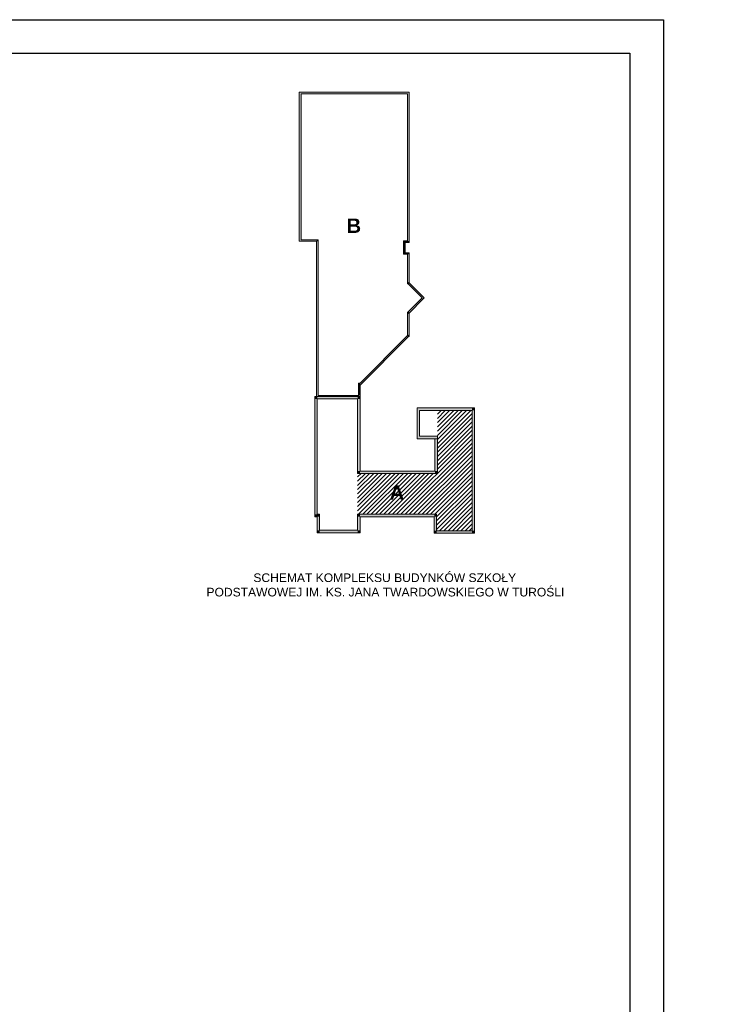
# Model space of a CAD drawing. Header units: millimetres. Extents: x 2263 to 12009, y 1338 to 5538.
# Tile 75 of 78: x 7121 to 8561, y 3487 to 5538. Entities that reach past the tile are written whole.
import ezdxf

# ---------------------------------------------------------------- set-up
doc = ezdxf.new("R2010")
doc.units = ezdxf.units.MM
doc.layers.add('A_opisy', color=81, linetype='Continuous', lineweight=13)
doc.layers.add('Konstrukcja - Ściany zew', color=7, linetype='Continuous')
doc.layers.add('Opisy - Teksty', color=7, linetype='Continuous')
doc.styles.get("Standard").update_dxf_attribs({"font": 'arial.ttf'})
doc.styles.add('STYL_AUTOMATYCZNY_1', font='arial.ttf')

# ---------------------------------------------------------------- blocks, each defined once
blk = doc.blocks.new('Ściana_78_1', base_point=(29954, 22165))
at = {"layer": 'Konstrukcja - Ściany zew', "linetype": 'Continuous', "lineweight": 0, "true_color": 0x000000}
for points in [[(29954, 22165), (30005, 22216), (29954, 22216)], [(29954, 22165), (30005, 22165), (30005, 22216)], [(30005, 20665), (30005, 22165), (29954, 22165), (29954, 20665)], [(30005, 20665), (29954, 20614), (30005, 20614)], [(29954, 20665), (29954, 20614), (30005, 20665)]]:
    blk.add_hatch(color=18, dxfattribs=at).paths.add_polyline_path(points)
at = {"layer": 'Konstrukcja - Ściany zew', "color": 7, "linetype": 'Continuous', "lineweight": 15, "flags": 128}
for points in [[(30005, 22216), (29954, 22216)], [(29954, 22165), (29954, 20614)], [(30005, 20665), (30005, 22216)], [(29954, 20614), (30005, 20614)]]:
    blk.add_lwpolyline(points, dxfattribs=at)
blk = doc.blocks.new('Ściana_79_1', base_point=(29954, 19431))
at = {"layer": 'Konstrukcja - Ściany zew', "linetype": 'Continuous', "lineweight": 0, "true_color": 0x000000}
for points in [[(29163, 19431), (29112, 19431), (29112, 19380)], [(29163, 19431), (29112, 19380), (29163, 19380)], [(29163, 19380), (29954, 19380), (29954, 19431), (29163, 19431)], [(30005, 19431), (29954, 19431), (30005, 19380)], [(29954, 19431), (29954, 19380), (30005, 19380)]]:
    blk.add_hatch(color=18, dxfattribs=at).paths.add_polyline_path(points)
at = {"layer": 'Konstrukcja - Ściany zew', "color": 7, "linetype": 'Continuous', "lineweight": 15, "flags": 128}
for points in [[(29112, 19380), (29112, 19431)], [(29112, 19380), (30005, 19380)], [(29954, 19431), (29163, 19431)], [(30005, 19380), (30005, 19431)]]:
    blk.add_lwpolyline(points, dxfattribs=at)
blk = doc.blocks.new('Ściana_80_1', base_point=(29163, 19431))
at = {"layer": 'Konstrukcja - Ściany zew', "linetype": 'Continuous', "lineweight": 0, "true_color": 0x000000}
for points in [[(29112, 19712), (29163, 19763), (29112, 19763)], [(29112, 19712), (29163, 19712), (29163, 19763)], [(29112, 19712), (29112, 19431), (29163, 19431), (29163, 19712)]]:
    blk.add_hatch(color=18, dxfattribs=at).paths.add_polyline_path(points)
at = {"layer": 'Konstrukcja - Ściany zew', "color": 7, "linetype": 'Continuous', "lineweight": 15, "flags": 128}
for points in [[(29163, 19763), (29112, 19763)], [(29112, 19712), (29112, 19431)], [(29163, 19431), (29163, 19763)]]:
    blk.add_lwpolyline(points, dxfattribs=at)
blk = doc.blocks.new('Ściana_81_1', base_point=(29954, 19763))
at = {"layer": 'Konstrukcja - Ściany zew', "linetype": 'Continuous', "lineweight": 0, "true_color": 0x000000}
for points in [[(30005, 19712), (29954, 19763), (29954, 19712)], [(29954, 19763), (30005, 19712), (30005, 19763)], [(31550, 19763), (30005, 19763), (30005, 19712), (31550, 19712)], [(31550, 19712), (31601, 19712), (31601, 19763)], [(31550, 19763), (31550, 19712), (31601, 19763)]]:
    blk.add_hatch(color=18, dxfattribs=at).paths.add_polyline_path(points)
at = {"layer": 'Konstrukcja - Ściany zew', "color": 7, "linetype": 'Continuous', "lineweight": 15, "flags": 128}
for points in [[(29954, 19763), (29954, 19712)], [(31601, 19763), (29954, 19763)], [(30005, 19712), (31550, 19712)], [(31601, 19763), (31601, 19712)]]:
    blk.add_lwpolyline(points, dxfattribs=at)
blk = doc.blocks.new('Ściana_82_1', base_point=(29954, 19763))
at = {"layer": 'Konstrukcja - Ściany zew', "linetype": 'Continuous', "lineweight": 0, "true_color": 0x000000}
blk.add_hatch(color=18, dxfattribs=at).paths.add_polyline_path([(30005, 19431), (30005, 19712), (29954, 19712), (29954, 19431)])
at = {"layer": 'Konstrukcja - Ściany zew', "color": 7, "linetype": 'Continuous', "lineweight": 15, "flags": 128}
for points in [[(29954, 19712), (29954, 19431)], [(30005, 19431), (30005, 19712)]]:
    blk.add_lwpolyline(points, dxfattribs=at)
blk = doc.blocks.new('Ściana_83_1', base_point=(29954, 22165))
at = {"layer": 'Konstrukcja - Ściany zew', "linetype": 'Continuous', "lineweight": 0, "true_color": 0x000000}
for points in [[(29112, 22165), (29061, 22216), (29061, 22165)], [(29112, 22216), (29061, 22216), (29112, 22165)], [(29112, 22165), (29954, 22165), (29954, 22216), (29112, 22216)]]:
    blk.add_hatch(color=18, dxfattribs=at).paths.add_polyline_path(points)
at = {"layer": 'Konstrukcja - Ściany zew', "color": 7, "linetype": 'Continuous', "lineweight": 15, "flags": 128}
for points in [[(29061, 22216), (29061, 22165)], [(29954, 22216), (29061, 22216)], [(29112, 22165), (29954, 22165)]]:
    blk.add_lwpolyline(points, dxfattribs=at)
blk = doc.blocks.new('Ściana_84_1', base_point=(29112, 22165))
at = {"layer": 'Konstrukcja - Ściany zew', "linetype": 'Continuous', "lineweight": 0, "true_color": 0x000000}
blk.add_hatch(color=18, dxfattribs=at).paths.add_polyline_path([(29061, 22165), (29061, 19763), (29112, 19763), (29112, 22165)])
at = {"layer": 'Konstrukcja - Ściany zew', "color": 7, "linetype": 'Continuous', "lineweight": 15, "flags": 128}
for points in [[(29061, 22165), (29061, 19763)], [(29112, 19763), (29112, 22165)]]:
    blk.add_lwpolyline(points, dxfattribs=at)
blk = doc.blocks.new('Ściana_85_1', base_point=(31550, 19763))
at = {"layer": 'Konstrukcja - Ściany zew', "linetype": 'Continuous', "lineweight": 0, "true_color": 0x000000}
for points in [[(31601, 19422), (31601, 19712), (31550, 19712), (31550, 19422)], [(31601, 19422), (31550, 19371), (31601, 19371)], [(31550, 19422), (31550, 19371), (31601, 19422)]]:
    blk.add_hatch(color=18, dxfattribs=at).paths.add_polyline_path(points)
at = {"layer": 'Konstrukcja - Ściany zew', "color": 7, "linetype": 'Continuous', "lineweight": 15, "flags": 128}
for points in [[(31550, 19712), (31550, 19371)], [(31601, 19422), (31601, 19712)], [(31550, 19371), (31601, 19371)]]:
    blk.add_lwpolyline(points, dxfattribs=at)
blk = doc.blocks.new('Ściana_86_1', base_point=(29163, 19763))
at = {"layer": 'Konstrukcja - Ściany zew', "linetype": 'Continuous', "lineweight": 0, "true_color": 0x000000}
blk.add_hatch(color=18, dxfattribs=at).paths.add_polyline_path([(29112, 19763), (29061, 19763), (29061, 19712), (29112, 19712)])
at = {"layer": 'Konstrukcja - Ściany zew', "color": 7, "linetype": 'Continuous', "lineweight": 15, "flags": 128}
for points in [[(29061, 19763), (29061, 19712)], [(29061, 19712), (29112, 19712)]]:
    blk.add_lwpolyline(points, dxfattribs=at)
blk = doc.blocks.new('Ściana_87_1', base_point=(31550, 19371))
at = {"layer": 'Konstrukcja - Ściany zew', "linetype": 'Continuous', "lineweight": 0, "true_color": 0x000000}
for points in [[(32339, 19422), (31601, 19422), (31601, 19371), (32339, 19371)], [(32339, 19422), (32390, 19371), (32390, 19422)], [(32339, 19371), (32390, 19371), (32339, 19422)]]:
    blk.add_hatch(color=18, dxfattribs=at).paths.add_polyline_path(points)
at = {"layer": 'Konstrukcja - Ściany zew', "color": 7, "linetype": 'Continuous', "lineweight": 15, "flags": 128}
for points in [[(32339, 19422), (31601, 19422)], [(31601, 19371), (32390, 19371)], [(32390, 19371), (32390, 19422)]]:
    blk.add_lwpolyline(points, dxfattribs=at)
blk = doc.blocks.new('Ściana_88_1', base_point=(32339, 19371))
at = {"layer": 'Konstrukcja - Ściany zew', "linetype": 'Continuous', "lineweight": 0, "true_color": 0x000000}
for points in [[(32339, 21928), (32390, 21979), (32339, 21979)], [(32339, 21928), (32390, 21928), (32390, 21979)], [(32339, 21928), (32339, 19422), (32390, 19422), (32390, 21928)]]:
    blk.add_hatch(color=18, dxfattribs=at).paths.add_polyline_path(points)
at = {"layer": 'Konstrukcja - Ściany zew', "color": 7, "linetype": 'Continuous', "lineweight": 15, "flags": 128}
for points in [[(32390, 21979), (32339, 21979)], [(32390, 19422), (32390, 21979)], [(32339, 21928), (32339, 19422)]]:
    blk.add_lwpolyline(points, dxfattribs=at)
blk = doc.blocks.new('Ściana_89_1', base_point=(29954, 20614))
at = {"layer": 'Konstrukcja - Ściany zew', "linetype": 'Continuous', "lineweight": 0, "true_color": 0x000000}
for points in [[(31565, 20665), (30005, 20665), (30005, 20614), (31565, 20614)], [(31616, 20665), (31565, 20665), (31616, 20614)], [(31565, 20614), (31616, 20614), (31565, 20665)]]:
    blk.add_hatch(color=18, dxfattribs=at).paths.add_polyline_path(points)
at = {"layer": 'Konstrukcja - Ściany zew', "color": 7, "linetype": 'Continuous', "lineweight": 15, "flags": 128}
for points in [[(31565, 20665), (30005, 20665)], [(30005, 20614), (31616, 20614)], [(31616, 20614), (31616, 20665)]]:
    blk.add_lwpolyline(points, dxfattribs=at)
blk = doc.blocks.new('Ściana_90_1', base_point=(32339, 21928))
at = {"layer": 'Konstrukcja - Ściany zew', "linetype": 'Continuous', "lineweight": 0, "true_color": 0x000000}
blk.add_hatch(color=18, dxfattribs=at).paths.add_polyline_path([(32339, 21979), (31195, 21979), (31195, 21928), (32339, 21928)])
at = {"layer": 'Konstrukcja - Ściany zew', "color": 7, "linetype": 'Continuous', "lineweight": 15, "flags": 128}
for points in [[(32339, 21979), (31195, 21979)], [(31195, 21979), (31195, 21928)], [(31246, 21928), (32339, 21928)]]:
    blk.add_lwpolyline(points, dxfattribs=at)
blk = doc.blocks.new('Ściana_91_1', base_point=(31616, 21338))
at = {"layer": 'Konstrukcja - Ściany zew', "linetype": 'Continuous', "lineweight": 0, "true_color": 0x000000}
blk.add_hatch(color=18, dxfattribs=at).paths.add_polyline_path([(31616, 20665), (31616, 21338), (31565, 21338), (31565, 20665)])
at = {"layer": 'Konstrukcja - Ściany zew', "color": 7, "linetype": 'Continuous', "lineweight": 15, "flags": 128}
for points in [[(31565, 21338), (31565, 20665)], [(31565, 21338), (31616, 21338)], [(31616, 20665), (31616, 21338)]]:
    blk.add_lwpolyline(points, dxfattribs=at)
blk = doc.blocks.new('Ściana_92_1', base_point=(30005, 22240))
at = {"layer": 'Konstrukcja - Ściany zew', "linetype": 'Continuous', "lineweight": 0, "true_color": 0x000000}
blk.add_hatch(color=18, dxfattribs=at).paths.add_polyline_path([(30005, 22240), (29099, 22240), (29099, 22219), (30005, 22219)])
at = {"layer": 'Konstrukcja - Ściany zew', "color": 7, "linetype": 'Continuous', "lineweight": 15, "flags": 128}
for points in [[(29099, 22240), (29099, 22219)], [(29099, 22219), (30005, 22219)], [(29976, 22240), (29129, 22240)], [(30005, 22219), (30005, 22240)]]:
    blk.add_lwpolyline(points, dxfattribs=at)
blk = doc.blocks.new('Ściana_93_1', base_point=(29976, 22493))
at = {"layer": 'Konstrukcja - Ściany zew', "linetype": 'Continuous', "lineweight": 0, "true_color": 0x000000}
blk.add_hatch(color=18, dxfattribs=at).paths.add_polyline_path([(29976, 22493), (29976, 22240), (30005, 22240), (30005, 22493)])
at = {"layer": 'Konstrukcja - Ściany zew', "color": 7, "linetype": 'Continuous', "lineweight": 15, "flags": 128}
for points in [[(29976, 22493), (29976, 22240)], [(30005, 22493), (29976, 22493)], [(30005, 22240), (30005, 22452)]]:
    blk.add_lwpolyline(points, dxfattribs=at)
blk = doc.blocks.new('Ściana_94_1', base_point=(29129, 22240))
at = {"layer": 'Konstrukcja - Ściany zew', "linetype": 'Continuous', "lineweight": 0, "true_color": 0x000000}
for points in [[(29099, 25450), (29129, 25480), (29099, 25480)], [(29099, 25450), (29129, 25450), (29129, 25480)], [(29099, 25450), (29099, 22240), (29129, 22240), (29129, 25450)]]:
    blk.add_hatch(color=18, dxfattribs=at).paths.add_polyline_path(points)
at = {"layer": 'Konstrukcja - Ściany zew', "color": 7, "linetype": 'Continuous', "lineweight": 15, "flags": 128}
for points in [[(29129, 25480), (29099, 25480)], [(29099, 25450), (29099, 22240)], [(29129, 22240), (29129, 25480)]]:
    blk.add_lwpolyline(points, dxfattribs=at)
blk = doc.blocks.new('Ściana_95_1', base_point=(29129, 25480))
at = {"layer": 'Konstrukcja - Ściany zew', "linetype": 'Continuous', "lineweight": 0, "true_color": 0x000000}
blk.add_hatch(color=18, dxfattribs=at).paths.add_polyline_path([(29099, 25480), (28735, 25480), (28735, 25450), (29099, 25450)])
at = {"layer": 'Konstrukcja - Ściany zew', "color": 7, "linetype": 'Continuous', "lineweight": 15, "flags": 128}
for points in [[(28735, 25480), (28735, 25450)], [(28735, 25450), (29099, 25450)], [(29099, 25480), (28778, 25480)]]:
    blk.add_lwpolyline(points, dxfattribs=at)
blk = doc.blocks.new('Ściana_96_1', base_point=(28778, 25480))
at = {"layer": 'Konstrukcja - Ściany zew', "linetype": 'Continuous', "lineweight": 0, "true_color": 0x000000}
blk.add_hatch(color=18, dxfattribs=at).paths.add_polyline_path([(28778, 25480), (28778, 28553), (28735, 28553), (28735, 25480)])
at = {"layer": 'Konstrukcja - Ściany zew', "color": 7, "linetype": 'Continuous', "lineweight": 15, "flags": 128}
for points in [[(28778, 28553), (28735, 28553)], [(28735, 28553), (28735, 25480)], [(28778, 25480), (28778, 28523)]]:
    blk.add_lwpolyline(points, dxfattribs=at)
blk = doc.blocks.new('Ściana_97_1', base_point=(28778, 28523))
at = {"layer": 'Konstrukcja - Ściany zew', "linetype": 'Continuous', "lineweight": 0, "true_color": 0x000000}
blk.add_hatch(color=18, dxfattribs=at).paths.add_polyline_path([(28778, 28523), (31027, 28523), (31027, 28553), (28778, 28553)])
at = {"layer": 'Konstrukcja - Ściany zew', "color": 7, "linetype": 'Continuous', "lineweight": 15, "flags": 128}
for points in [[(31027, 28553), (28778, 28553)], [(28778, 28523), (30997, 28523)], [(31027, 28523), (31027, 28553)]]:
    blk.add_lwpolyline(points, dxfattribs=at)
blk = doc.blocks.new('Ściana_98_1', base_point=(30997, 28523))
at = {"layer": 'Konstrukcja - Ściany zew', "linetype": 'Continuous', "lineweight": 0, "true_color": 0x000000}
for points in [[(31027, 25457), (31027, 28523), (30997, 28523), (30997, 25457)], [(30997, 25427), (31027, 25427), (30997, 25457)], [(31027, 25457), (30997, 25457), (31027, 25427)]]:
    blk.add_hatch(color=18, dxfattribs=at).paths.add_polyline_path(points)
at = {"layer": 'Konstrukcja - Ściany zew', "color": 7, "linetype": 'Continuous', "lineweight": 15, "flags": 128}
for points in [[(30997, 28523), (30997, 25457)], [(31027, 25427), (31027, 28523)], [(31027, 25427), (30997, 25427)]]:
    blk.add_lwpolyline(points, dxfattribs=at)
blk = doc.blocks.new('Ściana_99_1', base_point=(30997, 25427))
at = {"layer": 'Konstrukcja - Ściany zew', "linetype": 'Continuous', "lineweight": 0, "true_color": 0x000000}
for points in [[(30942, 25427), (30912, 25457), (30912, 25427)], [(30912, 25457), (30942, 25427), (30942, 25457)], [(30997, 25457), (30942, 25457), (30942, 25427), (30997, 25427)]]:
    blk.add_hatch(color=18, dxfattribs=at).paths.add_polyline_path(points)
at = {"layer": 'Konstrukcja - Ściany zew', "color": 7, "linetype": 'Continuous', "lineweight": 15, "flags": 128}
for points in [[(30912, 25457), (30912, 25427)], [(30997, 25457), (30912, 25457)], [(30942, 25427), (30997, 25427)]]:
    blk.add_lwpolyline(points, dxfattribs=at)
blk = doc.blocks.new('Ściana_100_1', base_point=(30912, 25427))
at = {"layer": 'Konstrukcja - Ściany zew', "linetype": 'Continuous', "lineweight": 0, "true_color": 0x000000}
for points in [[(30942, 25209), (30942, 25427), (30912, 25427), (30912, 25209)], [(30942, 25209), (30912, 25179), (30942, 25179)], [(30912, 25209), (30912, 25179), (30942, 25209)]]:
    blk.add_hatch(color=18, dxfattribs=at).paths.add_polyline_path(points)
at = {"layer": 'Konstrukcja - Ściany zew', "color": 7, "linetype": 'Continuous', "lineweight": 15, "flags": 128}
for points in [[(30912, 25427), (30912, 25179)], [(30942, 25209), (30942, 25427)], [(30912, 25179), (30942, 25179)]]:
    blk.add_lwpolyline(points, dxfattribs=at)
blk = doc.blocks.new('Ściana_101_1', base_point=(30912, 25179))
at = {"layer": 'Konstrukcja - Ściany zew', "linetype": 'Continuous', "lineweight": 0, "true_color": 0x000000}
blk.add_hatch(color=18, dxfattribs=at).paths.add_polyline_path([(30942, 25179), (31027, 25179), (31027, 25209), (30942, 25209)])
at = {"layer": 'Konstrukcja - Ściany zew', "color": 7, "linetype": 'Continuous', "lineweight": 15, "flags": 128}
for points in [[(31027, 25209), (30942, 25209)], [(30942, 25179), (30997, 25179)], [(31027, 25179), (31027, 25209)]]:
    blk.add_lwpolyline(points, dxfattribs=at)
blk = doc.blocks.new('Ściana_102_1', base_point=(30997, 25179))
at = {"layer": 'Konstrukcja - Ściany zew', "linetype": 'Continuous', "lineweight": 0, "true_color": 0x000000}
for points in [[(31027, 24585), (31027, 25179), (30997, 25179), (30997, 24615)], [(30997, 24615), (30997, 24573), (31027, 24585)], [(30997, 24573), (31027, 24543), (31027, 24585)]]:
    blk.add_hatch(color=18, dxfattribs=at).paths.add_polyline_path(points)
at = {"layer": 'Konstrukcja - Ściany zew', "color": 7, "linetype": 'Continuous', "lineweight": 15, "flags": 128}
for points in [[(30997, 25179), (30997, 24573)], [(31027, 24585), (31027, 25179)], [(30997, 24573), (31027, 24543)]]:
    blk.add_lwpolyline(points, dxfattribs=at)
blk = doc.blocks.new('Ściana_103_1', base_point=(30997, 24573))
at = {"layer": 'Konstrukcja - Ściany zew', "linetype": 'Continuous', "lineweight": 0, "true_color": 0x000000}
blk.add_hatch(color=18, dxfattribs=at).paths.add_polyline_path([(31027, 24585), (31027, 24543), (31320, 24250), (31341, 24271)])
at = {"layer": 'Konstrukcja - Ściany zew', "color": 7, "linetype": 'Continuous', "lineweight": 15, "flags": 128}
for points in [[(31341, 24271), (31027, 24585)], [(31027, 24543), (31299, 24271)], [(31320, 24250), (31341, 24271)]]:
    blk.add_lwpolyline(points, dxfattribs=at)
blk = doc.blocks.new('Ściana_104_1', base_point=(31299, 24271))
at = {"layer": 'Konstrukcja - Ściany zew', "linetype": 'Continuous', "lineweight": 0, "true_color": 0x000000}
for points in [[(31027, 23956), (31320, 24250), (31299, 24271), (31027, 23999)], [(31027, 23999), (30997, 23969), (31027, 23956)], [(31027, 23956), (30997, 23969), (30997, 23927)]]:
    blk.add_hatch(color=18, dxfattribs=at).paths.add_polyline_path(points)
at = {"layer": 'Konstrukcja - Ściany zew', "color": 7, "linetype": 'Continuous', "lineweight": 15, "flags": 128}
for points in [[(31299, 24271), (30997, 23969)], [(31027, 23956), (31320, 24250)], [(30997, 23969), (30997, 23927)]]:
    blk.add_lwpolyline(points, dxfattribs=at)
blk = doc.blocks.new('Ściana_105_1', base_point=(30997, 23969))
at = {"layer": 'Konstrukcja - Ściany zew', "linetype": 'Continuous', "lineweight": 0, "true_color": 0x000000}
for points in [[(31027, 23515), (31027, 23956), (30997, 23927), (30997, 23486)], [(31027, 23515), (30997, 23486), (31027, 23473)], [(30997, 23486), (30997, 23443), (31027, 23473)]]:
    blk.add_hatch(color=18, dxfattribs=at).paths.add_polyline_path(points)
at = {"layer": 'Konstrukcja - Ściany zew', "color": 7, "linetype": 'Continuous', "lineweight": 15, "flags": 128}
for points in [[(30997, 23927), (30997, 23486)], [(31027, 23473), (31027, 23956)], [(31027, 23473), (30997, 23443)]]:
    blk.add_lwpolyline(points, dxfattribs=at)
blk = doc.blocks.new('Ściana_106_1', base_point=(30997, 23486))
at = {"layer": 'Konstrukcja - Ściany zew', "linetype": 'Continuous', "lineweight": 0, "true_color": 0x000000}
blk.add_hatch(color=18, dxfattribs=at).paths.add_polyline_path([(30997, 23486), (30005, 22494), (30005, 22452), (30997, 23443)])
at = {"layer": 'Konstrukcja - Ściany zew', "color": 7, "linetype": 'Continuous', "lineweight": 15, "flags": 128}
for points in [[(30997, 23486), (30005, 22494)], [(30005, 22452), (30997, 23443)], [(30005, 22494), (30005, 22493)]]:
    blk.add_lwpolyline(points, dxfattribs=at)
blk = doc.blocks.new('Ściana_145_1', base_point=(31616, 21389))
at = {"layer": 'Konstrukcja - Ściany zew', "linetype": 'Continuous', "lineweight": 0, "true_color": 0x000000}
blk.add_hatch(color=18, dxfattribs=at).paths.add_polyline_path([(31616, 21389), (31195, 21389), (31195, 21338), (31616, 21338)])
at = {"layer": 'Konstrukcja - Ściany zew', "color": 7, "linetype": 'Continuous', "lineweight": 15, "flags": 128}
for points in [[(31195, 21389), (31195, 21338)], [(31195, 21338), (31616, 21338)], [(31616, 21389), (31246, 21389)], [(31616, 21338), (31616, 21389)]]:
    blk.add_lwpolyline(points, dxfattribs=at)
blk = doc.blocks.new('Ściana_146_1', base_point=(31246, 21389))
at = {"layer": 'Konstrukcja - Ściany zew', "linetype": 'Continuous', "lineweight": 0, "true_color": 0x000000}
blk.add_hatch(color=18, dxfattribs=at).paths.add_polyline_path([(31246, 21389), (31246, 21928), (31195, 21928), (31195, 21389)])
at = {"layer": 'Konstrukcja - Ściany zew', "color": 7, "linetype": 'Continuous', "lineweight": 15, "flags": 128}
for points in [[(31195, 21928), (31195, 21389)], [(31246, 21389), (31246, 21928)]]:
    blk.add_lwpolyline(points, dxfattribs=at)

msp = doc.modelspace()

# ---------------------------------------------------------------- hatches: boundary and pattern name
at = {"layer": 'Konstrukcja - Ściany zew', "linetype": 'ByBlock', "lineweight": 25}
h = msp.add_hatch(dxfattribs=at)
h.set_pattern_fill('ANSI31', color=0, scale=50)
h.set_pattern_definition([(45, (30151.8984, -788.9404), (-4.4194174, 4.4194174), [])])
h.paths.add_polyline_path([(7825.50378, 4592.79605), (7825.50378, 4507.67754), (7990.12298, 4507.67754), (7990.12298, 4473.63014), (8064.00584, 4473.63014), (8064.00584, 4724.16591), (7991.65511, 4724.16591), (7991.65511, 4592.79605)])

# ---------------------------------------------------------------- linework, layer by layer
at = {"layer": 'A_opisy', "color": 0, "linetype": 'ByBlock', "lineweight": 25}
for points in [[(2263.16386, 5537.85272), (8463.16386, 5537.85272), (8463.16386, 1337.85272), (2263.16386, 1337.85272)], [(2463.16386, 5467.85272), (8393.16386, 5467.85272), (8393.16386, 1407.85272), (2463.16386, 1407.85272)]]:
    msp.add_lwpolyline(points, close=True, dxfattribs=at)

# ---------------------------------------------------------------- block references
at = {"layer": 'Konstrukcja - Ściany zew', "color": 0, "linetype": 'ByBlock', "lineweight": 25, "xscale": 0.1, "yscale": 0.1, "zscale": 0.1}
for name, p in [('Ściana_96_1', (7707.8265, 5079.3444)), ('Ściana_97_1', (7707.8265, 5383.70848)), ('Ściana_98_1', (7929.76132, 5383.70848)), ('Ściana_95_1', (7742.93883, 5079.3444)), ('Ściana_94_1', (7742.93883, 4755.3724)), ('Ściana_99_1', (7929.76132, 5074.06314)), ('Ściana_100_1', (7921.23963, 5074.06314)), ('Ściana_101_1', (7921.23963, 5049.32098)), ('Ściana_102_1', (7929.75017, 5049.32098)), ('Ściana_103_1', (7929.75017, 4988.6668)), ('Ściana_104_1', (7959.95663, 4958.46035)), ('Ściana_105_1', (7929.75798, 4928.2617)), ('Ściana_106_1', (7929.75798, 4879.93563)), ('Ściana_93_1', (7827.63175, 4780.72608)), ('Ściana_83_1', (7825.50378, 4747.88197)), ('Ściana_84_1', (7741.23646, 4747.88197)), ('Ściana_92_1', (7830.61089, 4755.3724)), ('Ściana_78_1', (7825.50378, 4747.88197)), ('Ściana_90_1', (8064.00584, 4724.16591)), ('Ściana_146_1', (7954.62875, 4670.25389)), ('Ściana_88_1', (8064.00584, 4468.52303)), ('Ściana_145_1', (7991.65511, 4670.25389)), ('Ściana_91_1', (7991.65511, 4665.14678)), ('Ściana_89_1', (7825.50378, 4592.79605)), ('Ściana_86_1', (7746.34357, 4507.67754)), ('Ściana_80_1', (7746.34357, 4474.48133)), ('Ściana_81_1', (7825.50378, 4507.67754)), ('Ściana_82_1', (7825.50378, 4507.67754)), ('Ściana_85_1', (7985.01587, 4507.67754)), ('Ściana_79_1', (7825.50378, 4474.48133)), ('Ściana_87_1', (7985.01587, 4468.52303))]:
    msp.add_blockref(name, p, dxfattribs=at)

# ---------------------------------------------------------------- texts
at = {"layer": 'A_opisy', "color": 0, "linetype": 'ByBlock', "lineweight": 25, "char_height": 18, "attachment_point": 1}
for s, width, heights, insert in [('\\pi93.72371;SIŁOWNIA', 309.3096374, [64.09364], (5593.52907, 4386.10003)), ('\\A1;\\pi130.16877;SCHEMAT KOMPLEKSU BUDYNKÓW SZKOŁY \\P\\pi32.45186;PODSTAWOWEJ IM. KS. JANA TWARDOWSKIEGO W TUROŚLI', 806.7345465, [137.1692], (7478.0185, 4384.65858)), ('\\pi102.31239;H=307cm', 309.3096374, [64.09364], (5593.52907, 4334.98376)), ('\\pi102.31239;H=284cm', 309.3096374, [64.09364], (6065.70208, 4334.98376)), ('\\pi102.31239;H=294cm', 309.3096374, [64.09364], (6458.15146, 3846.15213))]:
    msp.add_mtext_dynamic_manual_height_columns(s, width=width, gutter_width=12.5, heights=heights, dxfattribs=dict(at, insert=insert))
at = {"layer": 'Opisy - Teksty', "color": 0, "linetype": 'ByBlock', "lineweight": 25, "char_height": 30, "attachment_point": 1, "style": 'STYL_AUTOMATYCZNY_1'}
for s, insert in [('\\A1;{\\fArial|b1|i0|c238|p34;B}', (7802.44763, 5123.78251)), ('\\A1;{\\fArial|b1|i0|c238|p34;A}', (7892.13082, 4568.30139))]:
    msp.add_mtext(s, dxfattribs=dict(at, insert=insert))

doc.saveas('drawing.dxf')
